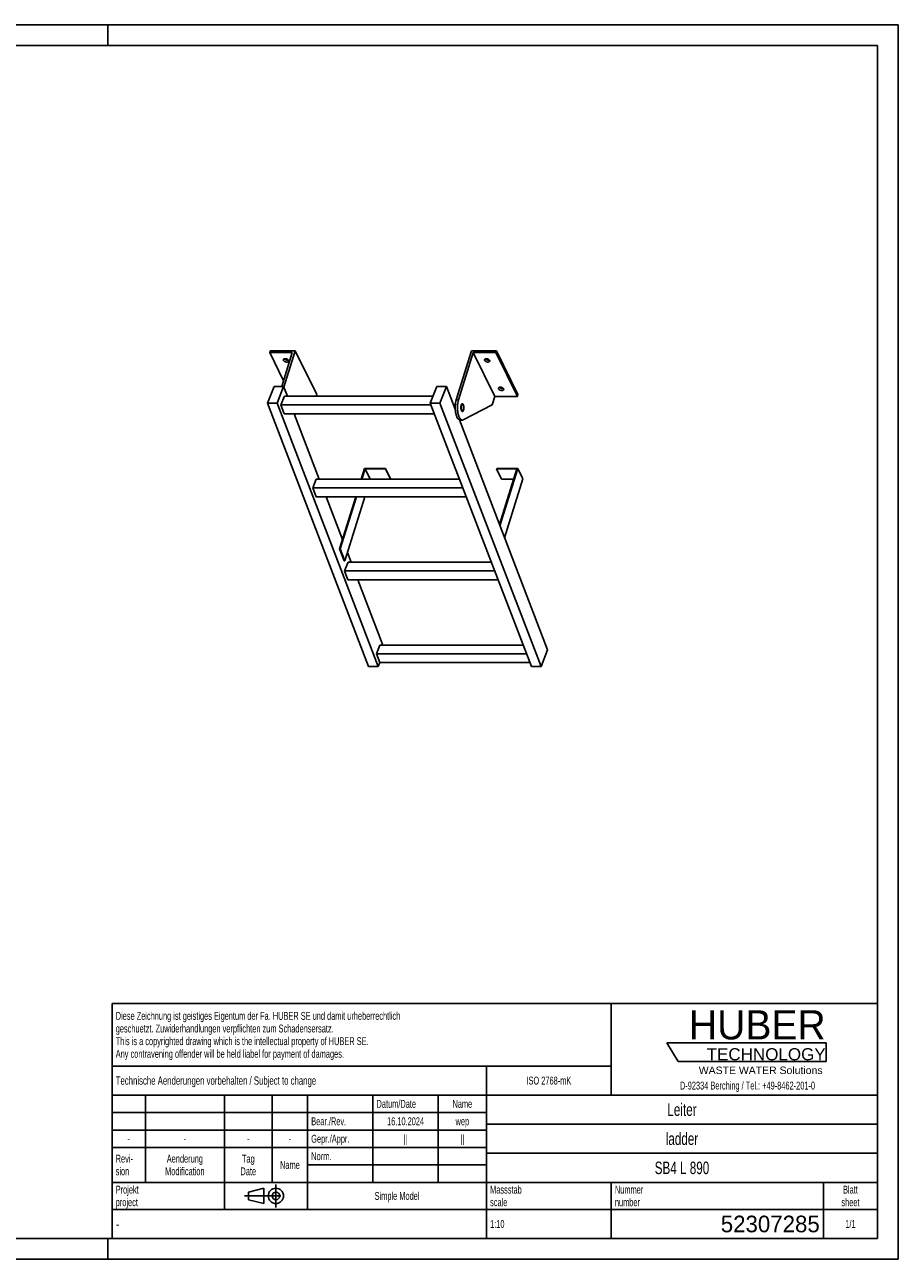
# Model space of a CAD drawing. Header units: millimetres. Extents: x 0 to 4200, y 0 to 2970.
# Tile 2 of 2: x 2100 to 4200, y 0 to 2970. Entities that reach past the tile are written whole.
import ezdxf

# ---------------------------------------------------------------- set-up
doc = ezdxf.new("R2010")
doc.units = ezdxf.units.MM
doc.header["$LTSCALE"] = 231
doc.linetypes.add('CENTER', pattern=[0.6, 0.375, -0.075, 0.075, -0.075])
doc.layers.get('0').update_dxf_attribs({"linetype": 'CONTINUOUS'})
for name, color, linetype in [('005_AXIS', 7, 'CONTINUOUS'), ('HUBER_Logo_BL1', 7, 'CONTINUOUS'), ('HUBER_Logo_BL2', 7, 'CONTINUOUS')]:
    doc.layers.add(name, color=color, linetype=linetype)
doc.styles.get("Standard").update_dxf_attribs({"font": 'txt', "width": 0.7})
doc.styles.add('TEXTSTYLE_2', font='txt')
doc.styles.add('TEXTSTYLE_3', font='arial.ttf')
doc.styles.add('TEXTSTYLE_5', font='txt', dxfattribs={"width": 0.8})
doc.styles.add('TEXTSTYLE_6', font='txt')

# ---------------------------------------------------------------- blocks, each defined once
blk = doc.blocks.new('HUBER_LOGO_BL1', base_point=(3837.5, 503.7))
at = {"layer": 'HUBER_Logo_BL1', "color": 2, "linetype": 'Continuous', "attachment_point": 3, "line_spacing_factor": 0.78}
for s, insert, char_height, width, style in [('HUBER\\P\\fArial;\\H29.25;TECHNOLOGY ', (4025.4, 599.1), 70.2, 387.672, 'TEXTSTYLE_2'), ('WASTE WATER Solutions', (4018, 463.6), 18, 297.033, 'TEXTSTYLE_3')]:
    blk.add_mtext(s, dxfattribs=dict(at, insert=insert, char_height=char_height, width=width, style=style))
at = {"layer": 'HUBER_Logo_BL1', "color": 2, "linetype": 'Continuous', "insert": (3837.5, 427.4), "char_height": 19, "width": 810.893, "attachment_point": 2, "line_spacing_factor": 0.96}
blk.add_mtext('D-92334 Berching / Tel.: +49-8462-201-0', dxfattribs=at)
blk = doc.blocks.new('PROJEKTIONSMETHODE_1_BL3', base_point=(2680, 152.5))
at = {"color": 2, "linetype": 'CENTER'}
for p, q in [((2703.8, 180), (2703.8, 125)), ((2628.7, 152.5), (2731.3, 152.5))]:
    blk.add_line(p, q, dxfattribs=at)
at = {"color": 2, "linetype": 'Continuous'}
for p, q in [((2637.8, 161.7), (2674.5, 170.8)), ((2637.8, 143.3), (2637.8, 161.7)), ((2674.5, 134.2), (2674.5, 170.8)), ((2637.8, 143.3), (2674.5, 134.2))]:
    blk.add_line(p, q, dxfattribs=at)
for radius in [18.3, 9.17]:
    blk.add_circle((2703.8, 152.5), radius, dxfattribs=at)
blk = doc.blocks.new('*T12')
at = {"color": 3, "linetype": 'Continuous'}
for p, q in [((0, 0), (1840, 0)), ((0, 0), (0, -565)), ((1200, 0), (1200, -220)), ((1840, 0), (1840, -565)), ((0, -150), (1200, -150)), ((900, -150), (900, -565)), ((0, -220), (1840, -220)), ((80, -220), (80, -430)), ((270, -220), (270, -495)), ((385, -220), (385, -430)), ((470, -220), (470, -495)), ((627, -220), (627, -430)), ((784, -220), (784, -430)), ((0, -262), (900, -262)), ((900, -290), (1840, -290)), ((0, -304), (900, -304)), ((0, -346), (900, -346)), ((900, -360), (1840, -360)), ((470, -388), (900, -388)), ((0, -430), (1840, -430)), ((1200, -430), (1200, -565)), ((1710, -430), (1710, -565)), ((0, -495), (1840, -495)), ((0, -565), (1840, -565))]:
    blk.add_line(p, q, dxfattribs=at)
at = {"color": 2, "linetype": 'Continuous', "line_spacing_factor": 0.96}
for s, insert, char_height, width, attachment_point in [('Diese Zeichnung ist geistiges Eigentum der Fa. HUBER SE und damit urheberrechtlich \\Pgeschuetzt. Zuwiderhandlungen verpflichten zum Schadensersatz.\\PThis is a copyrighted drawing which is the intellectual property of HUBER SE.\\PAny contravening offender will be held liabel for payment of damages.', (8.75, -19.9), 19, 2214.8571, 1), ('Technische Aenderungen vorbehalten / Subject to change', (8.75, -175), 20, 1524.7619, 1), ('ISO 2768-mK', (1050, -175.5), 19, 332.9524, 2), ('Datum/Date', (635.75, -231.5), 19, 292.2381, 1), ('Name', (842, -231.5), 19, 126.6667, 2), ('Leiter', (1370, -240), 30, 240, 2), ('Bear./Rev.', (478.75, -273.5), 19, 272.3333, 1), ('16.10.2024', (705.5, -273.5), 19, 273.2381, 2), ('wep', (842, -273.5), 19, 99.5238, 2), ('-', (40, -315.5), 19, 34.381, 2), ('-', (175, -315.5), 19, 34.381, 2), ('-', (327.5, -315.5), 19, 34.381, 2), ('-', (427.5, -315.5), 19, 34.381, 2), ('Gepr./Appr.', (478.75, -315.5), 19, 299.4762, 1), ('||', (705.5, -315.5), 19, 50.6667, 2), ('||', (842, -315.5), 19, 50.6667, 2), ('ladder', (1370, -310), 30, 251.4286, 2), ('Revi-\\Psion', (8.75, -363.3), 19, 138.4286, 1), ('Aenderung\\PModification', (175, -363.3), 19, 303.0952, 2), ('Tag\\PDate', (327.5, -363.3), 19, 117.619, 2), ('Name', (427.5, -378.5), 19, 126.6667, 2), ('Norm. ', (478.75, -357.5), 19, 175.5238, 1), ('SB4 L 890', (1370, -380), 30, 427.1429, 2), ('Projekt\\Pproject', (8.75, -437.8), 19, 183.6667, 1), ('Massstab\\Pscale', (908.75, -437.8), 19, 224.381, 1), ('Nummer\\Pnumber', (1208.75, -437.8), 19, 186.381, 1), ('Blatt\\Psheet', (1775, -437.8), 19, 137.5238, 2), ('Simple Model', (685, -453), 19, 328.4286, 2), ('1:10', (908.75, -520.5), 19, 94.0952, 1), ('1/1', (1775, -520.5), 19, 79.619, 2)]:
    blk.add_mtext(s, dxfattribs=dict(at, insert=insert, char_height=char_height, width=width, attachment_point=attachment_point))
for s, insert, char_height, width, attachment_point, style in [('-', (8.75, -517.5), 25, 18.3333, 1, 'TEXTSTYLE_5'), ('52307285', (1701.25, -510), 40, 586.6667, 3, 'TEXTSTYLE_6')]:
    blk.add_mtext(s, dxfattribs=dict(at, insert=insert, char_height=char_height, width=width, attachment_point=attachment_point, style=style))
blk = doc.blocks.new('HUBER_LOGO_BL2', base_point=(3835.2, 498.5))
at = {"layer": 'HUBER_Logo_BL2', "color": 5, "linetype": 'Continuous'}
for p, q in [((4026.4, 521), (3643.9, 521)), ((3643.9, 521), (3670.9, 476)), ((4026.4, 521), (4026.4, 476)), ((3670.9, 476), (4026.4, 476))]:
    blk.add_line(p, q, dxfattribs=at)

msp = doc.modelspace()

# ---------------------------------------------------------------- linework, layer by layer
at = {"color": 3, "linetype": 'Continuous'}
for p, q in [((4200, 2970), (0, 2970)), ((2300, 2970), (2300, 2920)), ((4200, 2970), (4200, 0)), ((2300, 0), (2300, 50)), ((4200, 0), (0, 0))]:
    msp.add_line(p, q, dxfattribs=at)
at = {"color": 5, "linetype": 'Continuous'}
for p, q in [((4150, 2920), (50, 2920)), ((4150, 50), (4150, 2920)), ((50, 50), (4150, 50))]:
    msp.add_line(p, q, dxfattribs=at)
at = {"color": 7, "linetype": 'Continuous'}
for p, q in [((2743.296, 2181.057), (2688.953, 2181.057)), ((2743.296, 2181.057), (2718.226, 2099.932)), ((2723.163, 2098.024), (2750.275, 2185.757)), ((3137.411, 2067.475), (3173.963, 2185.757)), ((3178.037, 2181.057), (3142.937, 2067.475)), ((3229.894, 2075.383), (3178.037, 2181.057)), ((3232.379, 2181.057), (3178.037, 2181.057)), ((2683.591, 2059.933), (2699.405, 2099.932)), ((2699.405, 2099.932), (2722.431, 2099.932)), ((2722.431, 2099.932), (2706.617, 2059.933)), ((2802.132, 2080.083), (2800.935, 2076.21)), ((3075.042, 2059.933), (3090.856, 2099.932)), ((3090.856, 2099.932), (3113.882, 2099.932)), ((3113.882, 2099.932), (3098.068, 2059.933)), ((3134.983, 2044.921), (3113.882, 2099.932)), ((2926.799, 1425.861), (2683.591, 2059.933)), ((2706.617, 2059.933), (2683.591, 2059.933)), ((2949.826, 1425.861), (2706.617, 2059.933)), ((2715.828, 2055.158), (2724.151, 2076.21)), ((2724.026, 2033.785), (2715.828, 2055.158)), ((3076.873, 2055.158), (2715.828, 2055.158)), ((3081.477, 2076.21), (2724.151, 2076.21)), ((3318.25, 1425.861), (3075.042, 2059.933)), ((3098.068, 2059.933), (3075.042, 2059.933)), ((3341.276, 1425.861), (3098.068, 2059.933)), ((3223.693, 2055.317), (3154.399, 2019.419)), ((3229.894, 2075.383), (3223.693, 2055.317)), ((3229.894, 2075.383), (3284.237, 2075.383)), ((2724.026, 2033.785), (3085.071, 2033.785)), ((2752.914, 2033.785), (2748.65, 2031.576)), ((3357.09, 1465.86), (3144.863, 2019.16)), ((3146.562, 2018.826), (3152.088, 2018.826)), ((2918.134, 1901.204), (2910.57, 1876.726)), ((2916.776, 1902.771), (2967.435, 1902.771)), ((2930.146, 1876.726), (2918.134, 1901.204)), ((2918.134, 1901.204), (2966.95, 1901.204)), ((2967.435, 1902.771), (2966.95, 1901.204)), ((2966.95, 1901.204), (2978.962, 1876.726)), ((2967.435, 1902.771), (2979.636, 1877.906)), ((3234.542, 1902.771), (3234.058, 1901.204)), ((3234.058, 1901.204), (3282.874, 1901.204)), ((3246.26, 1876.339), (3234.058, 1901.204)), ((3234.542, 1902.771), (3285.201, 1902.771)), ((3282.874, 1901.204), (3241.483, 1767.262)), ((2792.343, 1855.674), (2800.666, 1876.726)), ((3145.314, 1876.726), (2800.666, 1876.726)), ((2979.636, 1877.906), (2979.272, 1876.726)), ((3275.191, 1876.339), (3246.26, 1876.339)), ((2800.541, 1834.301), (2792.343, 1855.674)), ((3153.388, 1855.674), (2792.343, 1855.674)), ((2800.541, 1834.301), (3161.586, 1834.301)), ((2897.46, 1834.301), (2858.696, 1708.862)), ((2869.709, 1680.151), (2917.345, 1834.301)), ((2868.858, 1656.191), (2877.181, 1677.243)), ((3221.828, 1677.243), (2877.181, 1677.243)), ((2877.056, 1634.818), (2868.858, 1656.191)), ((3229.903, 1656.191), (2868.858, 1656.191)), ((2877.056, 1634.818), (3238.101, 1634.818)), ((2953.696, 1477.76), (2945.373, 1456.708)), ((3306.418, 1456.708), (2945.373, 1456.708)), ((2953.571, 1435.335), (2945.373, 1456.708)), ((3298.343, 1477.76), (2953.696, 1477.76)), ((3357.09, 1465.86), (3341.276, 1425.861)), ((2949.826, 1425.861), (2926.799, 1425.861)), ((2953.571, 1435.335), (2949.826, 1425.861)), ((2953.571, 1435.335), (3314.616, 1435.335)), ((3341.276, 1425.861), (3318.25, 1425.861))]:
    msp.add_line(p, q, dxfattribs=at)
at = {"color": 9, "linetype": 'Continuous'}
msp.add_line((3137.411, 2067.475), (3142.937, 2067.475), dxfattribs=at)
at = {"color": 7, "linetype": 'Continuous'}
for points, knots in [([(3137.411, 2067.475), (3136.681, 2065.114), (3135.566, 2060.025), (3134.8, 2052.065), (3134.892, 2043.859), (3135.695, 2037.173), (3136.79, 2032.209), (3137.779, 2028.899), (3138.935, 2025.974), (3140.238, 2023.486), (3141.667, 2021.48), (3143.205, 2019.989), (3144.841, 2019.049), (3146.01, 2018.826), (3146.562, 2018.826)], [0, 0, 0, 0, 0.1393862, 0.29277846, 0.4502733, 0.60148397, 0.67169737, 0.73686463, 0.7961308, 0.84889738, 0.89493071, 0.93453672, 0.96882886, 1, 1, 1, 1]), ([(3142.937, 2067.475), (3142.208, 2065.114), (3141.093, 2060.025), (3140.326, 2052.065), (3140.418, 2043.859), (3141.222, 2037.173), (3142.316, 2032.209), (3143.305, 2028.899), (3144.462, 2025.974), (3145.765, 2023.486), (3147.193, 2021.48), (3148.731, 2019.989), (3150.368, 2019.049), (3151.536, 2018.826), (3152.088, 2018.826)], [0, 0, 0, 0, 0.1393862, 0.29277846, 0.4502733, 0.60148397, 0.67169737, 0.73686463, 0.7961308, 0.84889738, 0.89493071, 0.93453672, 0.96882886, 1, 1, 1, 1]), ([(3152.088, 2018.826), (3152.479, 2018.826), (3153.282, 2018.932), (3154.034, 2019.23), (3154.399, 2019.419)], [0, 0, 0, 0, 0.48713268, 1, 1, 1, 1])]:
    msp.add_open_spline(points, degree=3, knots=knots, dxfattribs=at)
at = {"layer": '005_AXIS', "color": 7, "linetype": 'Continuous'}
for p, q in [((2690.406, 2185.757), (2688.953, 2181.057)), ((2688.953, 2181.057), (2722.298, 2113.108)), ((2750.275, 2185.757), (2690.406, 2185.757)), ((2802.132, 2080.083), (2750.275, 2185.757)), ((3233.832, 2185.757), (3173.963, 2185.757)), ((3233.832, 2185.757), (3232.379, 2181.057)), ((3284.237, 2075.383), (3232.379, 2181.057)), ((3285.689, 2080.083), (3233.832, 2185.757)), ((2731.53, 2076.21), (2722.431, 2099.932)), ((3285.689, 2080.083), (3284.237, 2075.383)), ((3135.256, 2056.326), (3130.608, 2056.326)), ((3152.088, 2056.326), (3149.985, 2056.326)), ((2808.045, 1876.726), (2747.803, 2033.785)), ((3152.088, 2041.326), (3149.985, 2041.326)), ((2916.776, 1902.771), (2908.728, 1876.726)), ((3285.201, 1902.771), (3242.503, 1764.602)), ((3297.402, 1877.906), (3285.201, 1902.771)), ((3253.516, 1735.89), (3297.402, 1877.906)), ((2863.805, 1731.355), (2824.318, 1834.301)), ((2895.618, 1834.301), (2856.854, 1708.862)), ((2856.854, 1708.862), (2867.867, 1680.151)), ((2856.854, 1708.862), (2858.696, 1708.862)), ((2858.696, 1708.862), (2869.709, 1680.151)), ((2884.56, 1677.243), (2875.838, 1699.983)), ((2867.867, 1680.151), (2869.709, 1680.151)), ((2961.075, 1477.76), (2900.833, 1634.818))]:
    msp.add_line(p, q, dxfattribs=at)
for points, knots in [([(2722.052, 2162.409), (2721.9, 2162.719), (2721.687, 2163.354), (2721.737, 2164.031), (2721.829, 2164.328)], [0, 0, 0, 0, 0.5259898, 1, 1, 1, 1]), ([(2721.829, 2164.328), (2721.89, 2164.525), (2722.076, 2164.913), (2722.519, 2165.412), (2723.11, 2165.823), (2724.115, 2166.26), (2725.644, 2166.512), (2727.632, 2166.386), (2729.661, 2165.859), (2731.527, 2164.982), (2733.042, 2163.847), (2733.786, 2162.897), (2734.026, 2162.409)], [0, 0, 0, 0, 0.04317928, 0.08863394, 0.13810721, 0.19258206, 0.31675069, 0.45771902, 0.606659, 0.752863, 0.88624343, 1, 1, 1, 1]), ([(2734.249, 2160.49), (2734.188, 2160.293), (2734.002, 2159.904), (2733.559, 2159.406), (2732.968, 2158.995), (2731.963, 2158.558), (2730.434, 2158.306), (2728.447, 2158.432), (2726.417, 2158.959), (2724.551, 2159.836), (2723.036, 2160.971), (2722.292, 2161.921), (2722.052, 2162.409)], [0, 0, 0, 0, 0.04317928, 0.08863394, 0.13810721, 0.19258206, 0.31675069, 0.45771902, 0.606659, 0.752863, 0.88624343, 1, 1, 1, 1]), ([(2733.421, 2163.317), (2732.655, 2163.1), (2730.93, 2162.974), (2728.361, 2163.455), (2725.968, 2164.508), (2724.616, 2165.586), (2724.106, 2166.197)], [0, 0, 0, 0, 0.23501097, 0.50003303, 0.76503684, 1, 1, 1, 1]), ([(2734.026, 2162.409), (2734.178, 2162.099), (2734.391, 2161.464), (2734.341, 2160.787), (2734.249, 2160.49)], [0, 0, 0, 0, 0.5259898, 1, 1, 1, 1]), ([(3205.609, 2162.409), (3205.457, 2162.719), (3205.244, 2163.354), (3205.294, 2164.031), (3205.386, 2164.328)], [0, 0, 0, 0, 0.5259898, 1, 1, 1, 1]), ([(3205.386, 2164.328), (3205.447, 2164.525), (3205.633, 2164.913), (3206.076, 2165.412), (3206.667, 2165.823), (3207.672, 2166.26), (3209.201, 2166.512), (3211.189, 2166.386), (3213.218, 2165.859), (3215.084, 2164.982), (3216.599, 2163.847), (3217.344, 2162.897), (3217.583, 2162.409)], [0, 0, 0, 0, 0.04317928, 0.08863394, 0.13810721, 0.19258206, 0.31675069, 0.45771902, 0.606659, 0.752863, 0.88624343, 1, 1, 1, 1]), ([(3217.806, 2160.49), (3217.745, 2160.293), (3217.559, 2159.904), (3217.116, 2159.406), (3216.525, 2158.995), (3215.52, 2158.558), (3213.991, 2158.306), (3212.004, 2158.432), (3209.974, 2158.959), (3208.108, 2159.836), (3206.593, 2160.971), (3205.849, 2161.921), (3205.609, 2162.409)], [0, 0, 0, 0, 0.04317928, 0.08863394, 0.13810721, 0.19258206, 0.31675069, 0.45771902, 0.606659, 0.752863, 0.88624343, 1, 1, 1, 1]), ([(3216.978, 2163.317), (3216.212, 2163.1), (3214.487, 2162.974), (3211.918, 2163.455), (3209.525, 2164.508), (3208.174, 2165.586), (3207.664, 2166.197)], [0, 0, 0, 0, 0.23501097, 0.50003303, 0.76503684, 1, 1, 1, 1]), ([(3217.583, 2162.409), (3217.735, 2162.099), (3217.948, 2161.464), (3217.898, 2160.787), (3217.806, 2160.49)], [0, 0, 0, 0, 0.5259898, 1, 1, 1, 1]), ([(3239.164, 2094.032), (3239.012, 2094.342), (3238.799, 2094.977), (3238.849, 2095.654), (3238.941, 2095.951)], [0, 0, 0, 0, 0.5259898, 1, 1, 1, 1]), ([(3238.941, 2095.951), (3239.001, 2096.148), (3239.188, 2096.536), (3239.631, 2097.035), (3240.222, 2097.446), (3241.227, 2097.883), (3242.756, 2098.135), (3244.743, 2098.009), (3246.773, 2097.481), (3248.638, 2096.605), (3250.154, 2095.47), (3250.898, 2094.52), (3251.138, 2094.032)], [0, 0, 0, 0, 0.04317928, 0.08863394, 0.13810721, 0.19258206, 0.31675069, 0.45771902, 0.606659, 0.752863, 0.88624343, 1, 1, 1, 1]), ([(3251.361, 2092.113), (3251.3, 2091.915), (3251.114, 2091.527), (3250.671, 2091.028), (3250.079, 2090.618), (3249.075, 2090.181), (3247.546, 2089.928), (3245.558, 2090.055), (3243.529, 2090.582), (3241.663, 2091.459), (3240.148, 2092.594), (3239.403, 2093.544), (3239.164, 2094.032)], [0, 0, 0, 0, 0.04317928, 0.08863394, 0.13810721, 0.19258206, 0.31675069, 0.45771902, 0.606659, 0.752863, 0.88624343, 1, 1, 1, 1]), ([(3250.533, 2094.94), (3249.766, 2094.723), (3248.042, 2094.596), (3245.472, 2095.078), (3243.08, 2096.13), (3241.728, 2097.208), (3241.218, 2097.82)], [0, 0, 0, 0, 0.23501097, 0.50003303, 0.76503684, 1, 1, 1, 1]), ([(3251.138, 2094.032), (3251.29, 2093.722), (3251.503, 2093.087), (3251.453, 2092.41), (3251.361, 2092.113)], [0, 0, 0, 0, 0.5259898, 1, 1, 1, 1]), ([(3152.088, 2058.076), (3151.9, 2058.076), (3151.498, 2057.991), (3150.945, 2057.637), (3150.432, 2057.082), (3149.761, 2056.018), (3149.108, 2054.26), (3148.62, 2051.799), (3148.433, 2049.066), (3148.565, 2046.311), (3149.004, 2043.787), (3149.523, 2042.246), (3149.849, 2041.581)], [0, 0, 0, 0, 0.03139335, 0.06653603, 0.10789217, 0.15653915, 0.27536244, 0.41788485, 0.57383793, 0.73088447, 0.87653105, 1, 1, 1, 1]), ([(3152.088, 2056.326), (3151.936, 2056.326), (3151.61, 2056.257), (3151.161, 2055.97), (3150.745, 2055.52), (3150.202, 2054.657), (3149.672, 2053.232), (3149.276, 2051.236), (3149.124, 2049.021), (3149.232, 2046.787), (3149.587, 2044.741), (3150.008, 2043.491), (3150.273, 2042.952)], [0, 0, 0, 0, 0.03139335, 0.066536, 0.10789211, 0.15653911, 0.27536242, 0.41788483, 0.57383791, 0.73088448, 0.87653101, 1, 1, 1, 1]), ([(3154.328, 2056.072), (3154.182, 2056.37), (3153.878, 2056.903), (3153.332, 2057.554), (3152.735, 2057.974), (3152.293, 2058.076), (3152.088, 2058.076)], [0, 0, 0, 0, 0.31594771, 0.58208422, 0.80455749, 1, 1, 1, 1]), ([(3153.904, 2054.701), (3153.786, 2054.943), (3153.54, 2055.375), (3153.096, 2055.903), (3152.613, 2056.243), (3152.255, 2056.326), (3152.088, 2056.326)], [0, 0, 0, 0, 0.31594818, 0.58208432, 0.80455751, 1, 1, 1, 1]), ([(3152.088, 2039.576), (3152.277, 2039.576), (3152.679, 2039.662), (3153.232, 2040.016), (3153.745, 2040.571), (3154.416, 2041.635), (3155.069, 2043.393), (3155.557, 2045.854), (3155.744, 2048.587), (3155.612, 2051.342), (3155.173, 2053.866), (3154.654, 2055.407), (3154.328, 2056.072)], [0, 0, 0, 0, 0.03139335, 0.06653603, 0.10789217, 0.15653915, 0.27536244, 0.41788485, 0.57383793, 0.73088447, 0.87653105, 1, 1, 1, 1]), ([(3152.088, 2041.326), (3152.241, 2041.326), (3152.567, 2041.396), (3153.015, 2041.683), (3153.432, 2042.133), (3153.975, 2042.996), (3154.505, 2044.421), (3154.901, 2046.416), (3155.052, 2048.632), (3154.945, 2050.866), (3154.59, 2052.912), (3154.168, 2054.162), (3153.904, 2054.701)], [0, 0, 0, 0, 0.03139335, 0.066536, 0.10789211, 0.15653911, 0.27536242, 0.41788483, 0.57383791, 0.73088448, 0.87653101, 1, 1, 1, 1]), ([(3149.849, 2041.581), (3149.995, 2041.283), (3150.299, 2040.75), (3150.845, 2040.099), (3151.442, 2039.679), (3151.883, 2039.576), (3152.088, 2039.576)], [0, 0, 0, 0, 0.31594771, 0.58208422, 0.80455749, 1, 1, 1, 1]), ([(3150.273, 2042.952), (3150.391, 2042.71), (3150.637, 2042.278), (3151.08, 2041.75), (3151.564, 2041.41), (3151.922, 2041.326), (3152.088, 2041.326)], [0, 0, 0, 0, 0.31594818, 0.58208432, 0.80455751, 1, 1, 1, 1])]:
    msp.add_open_spline(points, degree=3, knots=knots, dxfattribs=at)

# ---------------------------------------------------------------- block references
msp.add_blockref('*T12', (2310, 615))
at = {"color": 2, "linetype": 'Continuous'}
msp.add_blockref('PROJEKTIONSMETHODE_1_BL3', (2680, 152.5), dxfattribs=at)
at = {"layer": 'HUBER_Logo_BL1'}
msp.add_blockref('HUBER_LOGO_BL1', (3837.497, 503.742), dxfattribs=at)
at = {"layer": 'HUBER_Logo_BL2'}
msp.add_blockref('HUBER_LOGO_BL2', (3835.187, 498.496), dxfattribs=at)

doc.saveas('drawing.dxf')
